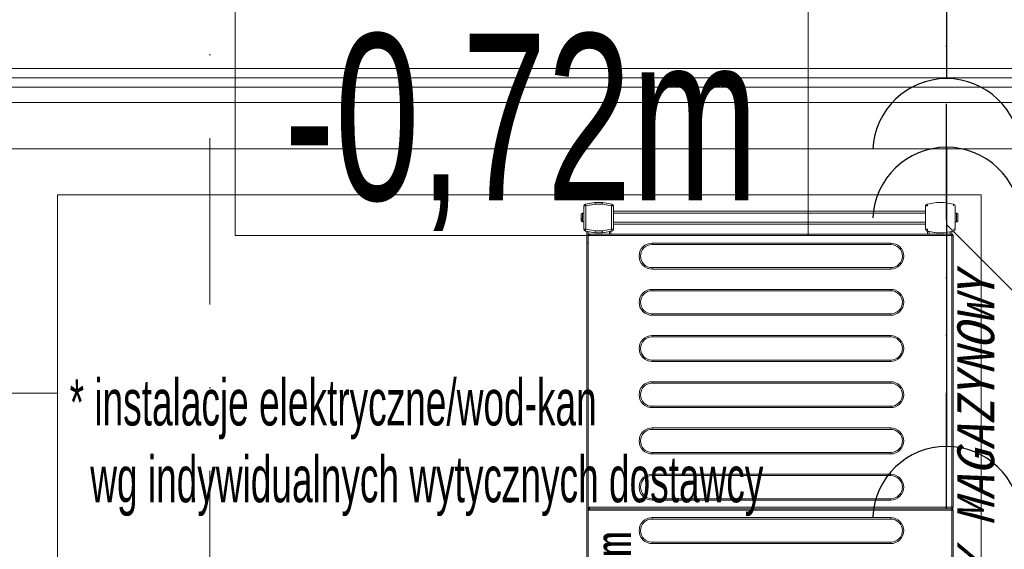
# Model space of a CAD drawing. Header units: centimetres. Extents: x -9388 to 91680, y -1419244 to 50347.
# Tile 50 of 183: x 14868 to 15934, y -709268 to -708695. Entities that reach past the tile are written whole.
import ezdxf
from ezdxf.enums import TextEntityAlignment as Align

# ---------------------------------------------------------------- set-up
doc = ezdxf.new("R2010")
doc.units = ezdxf.units.CM
doc.linetypes.add('DIVIDE2', pattern=[0.625, 0.25, -0.125, 0, -0.125, 0, -0.125])
doc.linetypes.add('Kropki i Kreski', pattern=[360, 180, -90, 0, -90])
doc.layers.add('! Strefy Powierzchnie', color=7, linetype='Continuous')
doc.layers.add('Osie', color=7, linetype='Continuous')
for name, color, linetype, lineweight in [('! Wiata poddystrybutorowa_Nr_pióra__150', 7, 'Continuous', 25), ('Osie_Nr_pióra__1', 7, 'Continuous', 13), ('Osie_Nr_pióra__4', 7, 'Continuous', 13), ('Q_podkład', 8, 'Continuous', 9), ('Q_wys prowadzenia instalacji', 6, 'Continuous', 13), ('Wnętrze - umeblowanie_Nr_pióra__1', 7, 'Continuous', 13), ('Ściany wewnętrzne_Nr_pióra__1', 7, 'Continuous', 13), ('Ściany wewnętrzne_Nr_pióra__41', 7, 'Continuous', 15)]:
    doc.layers.add(name, color=color, linetype=linetype, lineweight=lineweight)
doc.layers.add('Q_ks', color=7, linetype='DIVIDE2', lineweight=30, true_color=0x997301)
doc.layers.add('Wnętrze - umeblowanie_Nr_pióra__201', color=7, linetype='Continuous', lineweight=5, true_color=0x595959)
doc.styles.add('GENERATED_STYLE_2', font='arial.ttf')
doc.styles.add('GENERATED_STYLE_3', font='calibri.ttf')
doc.styles.add('GENERATED_STYLE_4', font='ARIALN.TTF')
doc.styles.add('GENERATED_STYLE_5', font='msgothic.ttc')
doc.styles.add('TT', font='ARIALN.TTF', dxfattribs={"height": 200})

# ---------------------------------------------------------------- blocks, each defined once
blk = doc.blocks.new('Standardowy znacznik siatki_7')
at = {"layer": 'Osie_Nr_pióra__4', "linetype": 'Kropki i Kreski'}
blk.add_line((1000, 0), (12138.2, 0), dxfattribs=at)
at = {"layer": 'Osie_Nr_pióra__1', "style": 'GENERATED_STYLE_3'}
for tag, p in [('AC_MarkerText_1_0', (-125, 5.7)), ('AC_MarkerText_1_1', (13263.2, 5.7))]:
    blk.add_attdef(tag, text='', height=100, rotation=270, dxfattribs=at).set_placement(p, align=Align.MIDDLE_CENTER)
blk = doc.blocks.new('PAB.01_RZUT PRZYZIEMIA')
at = {"layer": '! Strefy Powierzchnie', "color": 8, "linetype": 'Continuous', "lineweight": 0, "flags": 128}
blk.add_lwpolyline([(44909, -710284.3), (45909, -710284.3), (45909, -708884.3), (44909, -708884.3)], close=True, dxfattribs=at)
at = {"layer": 'Wnętrze - umeblowanie_Nr_pióra__201', "color": 8, "linetype": 'Continuous'}
for p, q in [((45478.8, -708921.4), (45478.8, -708896.1)), ((45478.8, -708921.4), (45478.8, -708896.1)), ((45478.9, -708896.1), (45480.9, -708896.1)), ((45478.9, -708921.4), (45478.9, -708896.1)), ((45478.9, -708896.1), (45480.9, -708896.1)), ((45478.9, -708921.4), (45478.9, -708896.1)), ((45480.4, -708894.2), (45490.8, -708892.4)), ((45480.4, -708894.2), (45490.8, -708892.4)), ((45480.5, -708894.2), (45490.9, -708892.4)), ((45480.5, -708894.2), (45490.9, -708892.4)), ((45480.9, -708896.1), (45491, -708894.4)), ((45480.9, -708896.1), (45491, -708894.4)), ((45480.9, -708921.4), (45480.9, -708896.1)), ((45480.9, -708921.4), (45480.9, -708896.1)), ((45490.8, -708892.4), (45498.8, -708892.4)), ((45490.8, -708892.4), (45498.8, -708892.4)), ((45490.9, -708892.4), (45498.7, -708892.4)), ((45490.9, -708892.4), (45498.7, -708892.4)), ((45491, -708894.4), (45498.7, -708894.4)), ((45491, -708894.4), (45498.7, -708894.4)), ((45498.7, -708892.4), (45498.7, -708894.4)), ((45498.7, -708892.4), (45498.7, -708894.4)), ((45498.7, -708894.4), (45508.9, -708896.1)), ((45498.7, -708894.4), (45508.9, -708896.1)), ((45498.8, -708892.4), (45498.8, -708892.4)), ((45498.8, -708892.4), (45498.8, -708892.4)), ((45499, -708892.4), (45509.2, -708894.2)), ((45499, -708892.4), (45509.2, -708894.2)), ((45508.9, -708896.1), (45508.9, -708921.4)), ((45508.9, -708896.1), (45510.9, -708896.1)), ((45508.9, -708896.1), (45508.9, -708921.4)), ((45508.9, -708896.1), (45510.9, -708896.1)), ((45510.9, -708896.1), (45510.9, -708921.4)), ((45510.9, -708896.1), (45510.9, -708921.4)), ((45848.8, -708896.1), (45850.8, -708896.1)), ((45848.8, -708921.4), (45848.8, -708896.1)), ((45848.8, -708896.1), (45850.8, -708896.1)), ((45848.8, -708921.4), (45848.8, -708896.1)), ((45850.4, -708894.2), (45860.8, -708892.4)), ((45860.8, -708892.4), (45850.4, -708894.2)), ((45850.4, -708894.2), (45860.8, -708892.4)), ((45860.8, -708892.4), (45850.4, -708894.2)), ((45860.8, -708892.4), (45868.6, -708892.4)), ((45868.8, -708892.4), (45860.8, -708892.4)), ((45860.8, -708892.4), (45868.6, -708892.4)), ((45868.8, -708892.4), (45860.8, -708892.4)), ((45879.1, -708894.2), (45868.8, -708892.4)), ((45879.1, -708894.2), (45868.8, -708892.4)), ((45868.9, -708892.4), (45879.1, -708894.2)), ((45868.9, -708892.4), (45879.1, -708894.2)), ((45880.8, -708896.1), (45880.8, -708921.4)), ((45880.8, -708896.1), (45880.8, -708921.4)), ((45475.8, -708909.6), (45475.8, -708910.5)), ((45475.8, -708909.6), (45475.8, -708910.5)), ((45477.3, -708904), (45478.8, -708904)), ((45477.3, -708913.5), (45477.3, -708904)), ((45477.3, -708904), (45478.8, -708904)), ((45477.3, -708913.5), (45477.3, -708904)), ((45510.9, -708901.8), (45848.8, -708901.8)), ((45510.9, -708901.8), (45848.8, -708901.8)), ((45510.9, -708903.8), (45848.8, -708903.8)), ((45880.8, -708904), (45882.3, -708904)), ((45880.8, -708904), (45882.3, -708904)), ((45882.3, -708904), (45882.3, -708913.5)), ((45882.3, -708904), (45882.3, -708913.5)), ((45882.6, -708904), (45882.6, -708904.1)), ((45882.6, -708904), (45882.6, -708904.1)), ((45477, -708911.1), (45477, -708910)), ((45477, -708911.1), (45477, -708910)), ((45478.8, -708913.5), (45477.3, -708913.5)), ((45478.8, -708913.5), (45477.3, -708913.5)), ((45510.9, -708913.8), (45848.8, -708913.8)), ((45510.9, -708915.8), (45848.8, -708915.8)), ((45510.9, -708915.8), (45848.8, -708915.8)), ((45882.3, -708913.5), (45880.8, -708913.5)), ((45882.3, -708913.5), (45880.8, -708913.5)), ((45882.6, -708913.5), (45882.6, -708913.5)), ((45882.6, -708913.5), (45882.6, -708913.5)), ((45480.9, -708921.4), (45478.9, -708921.4)), ((45480.9, -708921.4), (45478.9, -708921.4)), ((45490.8, -708925.2), (45480.4, -708923.4)), ((45490.8, -708925.2), (45480.4, -708923.4)), ((45490.9, -708925.2), (45480.5, -708923.4)), ((45490.9, -708925.2), (45480.5, -708923.4)), ((45491, -708923.2), (45480.9, -708921.4)), ((45491, -708923.2), (45480.9, -708921.4)), ((45482, -708936.2), (45482, -708923.6)), ((45482, -708936.2), (45482, -708923.6)), ((45483.5, -708936.2), (45483.5, -708923.9)), ((45483.5, -708936.2), (45483.5, -708923.9)), ((45483.6, -708928.2), (45483.6, -708928.2)), ((45483.6, -708928.2), (45485.1, -708928.2)), ((45483.6, -708928.2), (45483.6, -708928.2)), ((45483.6, -708928.2), (45485.1, -708928.2)), ((45485.1, -708926.7), (45877.1, -708926.7)), ((45485.1, -708928.2), (45485.1, -708926.7)), ((45485.1, -708926.7), (45877.1, -708926.7)), ((45485.1, -708928.2), (45485.1, -708926.7)), ((45485.1, -708928.2), (45877.1, -708928.2)), ((45485.1, -708928.2), (45877.1, -708928.2)), ((45490.9, -708925.2), (45490.8, -708925.2)), ((45490.9, -708925.2), (45490.8, -708925.2)), ((45498.7, -708925.2), (45490.9, -708925.2)), ((45498.7, -708925.2), (45490.9, -708925.2)), ((45498.7, -708923.2), (45491, -708923.2)), ((45498.7, -708923.2), (45491, -708923.2)), ((45508.9, -708921.4), (45498.7, -708923.2)), ((45508.9, -708921.4), (45498.7, -708923.2)), ((45498.7, -708923.2), (45498.7, -708925.2)), ((45498.7, -708923.2), (45498.7, -708925.2)), ((45498.8, -708925.2), (45498.7, -708925.2)), ((45498.8, -708925.2), (45498.7, -708925.2)), ((45498.8, -708925.2), (45499, -708925.2)), ((45498.8, -708925.2), (45498.8, -708925.2)), ((45498.8, -708925.2), (45499, -708925.2)), ((45498.8, -708925.2), (45498.8, -708925.2)), ((45509.2, -708923.4), (45499, -708925.2)), ((45509.2, -708923.4), (45499, -708925.2)), ((45499, -708925.2), (45506.5, -708923.9)), ((45499, -708925.2), (45506.5, -708923.9)), ((45506.5, -708926.7), (45506.5, -708923.9)), ((45506.5, -708926.7), (45506.5, -708923.9)), ((45508, -708926.7), (45508, -708923.6)), ((45508, -708926.7), (45508, -708923.6)), ((45510.9, -708921.4), (45508.9, -708921.4)), ((45510.9, -708921.4), (45508.9, -708921.4)), ((45850.8, -708921.4), (45848.8, -708921.4)), ((45850.8, -708921.4), (45848.8, -708921.4)), ((45860.8, -708925.2), (45850.4, -708923.4)), ((45860.8, -708925.2), (45850.4, -708923.4)), ((45851, -708926.7), (45851, -708923.6)), ((45851, -708926.7), (45851, -708923.6)), ((45852.5, -708923.9), (45860, -708925.2)), ((45852.5, -708926.7), (45852.5, -708923.9)), ((45852.5, -708923.9), (45860, -708925.2)), ((45852.5, -708926.7), (45852.5, -708923.9)), ((45860, -708925.2), (45860.8, -708925.2)), ((45860, -708925.2), (45860.8, -708925.2)), ((45868.6, -708925.2), (45860.8, -708925.2)), ((45868.6, -708925.2), (45860.8, -708925.2)), ((45868.6, -708925.2), (45868.8, -708925.2)), ((45868.6, -708925.2), (45868.8, -708925.2)), ((45868.8, -708925.2), (45868.9, -708925.2)), ((45868.8, -708925.2), (45868.9, -708925.2)), ((45879.1, -708923.4), (45868.9, -708925.2)), ((45879.1, -708923.4), (45868.9, -708925.2)), ((45875.5, -708926.7), (45875.5, -708924)), ((45875.5, -708926.7), (45875.5, -708924)), ((45877, -708926.7), (45877, -708923.7)), ((45877, -708926.7), (45877, -708923.7)), ((45877.1, -708926.7), (45877.1, -708928.2)), ((45877.1, -708926.7), (45877.1, -708928.2)), ((45877.1, -708928.2), (45877.1, -709222.2)), ((45878.2, -708928.2), (45877.1, -708928.2)), ((45877.1, -708928.2), (45877.1, -709222.2)), ((45878.2, -708928.2), (45877.1, -708928.2)), ((45878.6, -708928.2), (45878.2, -708928.2)), ((45878.6, -708928.2), (45878.2, -708928.2)), ((45878.6, -708928.2), (45878.6, -709222.2)), ((45878.6, -708928.2), (45878.6, -709222.2)), ((45880.8, -708921.4), (45878.8, -708921.4)), ((45483.5, -708936.2), (45482, -708936.2)), ((45482, -708936.2), (45482, -709808.2)), ((45483.5, -708936.2), (45482, -708936.2)), ((45483.6, -708936.2), (45483.5, -708936.2)), ((45483.5, -708936.2), (45483.5, -709808.2)), ((45483.6, -708936.2), (45483.5, -708936.2)), ((45811.1, -708936.4), (45552.6, -708936.4)), ((45552.6, -708936.4), (45552.6, -708937.9)), ((45811.1, -708936.4), (45552.6, -708936.4)), ((45552.6, -708936.4), (45552.6, -708937.9)), ((45811.1, -708937.9), (45552.6, -708937.9)), ((45811.1, -708937.9), (45552.6, -708937.9)), ((45811.1, -708936.4), (45811.1, -708937.9)), ((45811.1, -708936.4), (45811.1, -708937.9)), ((45552.6, -708962.9), (45811.1, -708962.9)), ((45552.6, -708962.9), (45552.6, -708964.4)), ((45552.6, -708962.9), (45811.1, -708962.9)), ((45552.6, -708962.9), (45552.6, -708964.4)), ((45811.1, -708964.4), (45811.1, -708962.9)), ((45811.1, -708964.4), (45811.1, -708962.9)), ((45552.6, -708964.4), (45811.1, -708964.4)), ((45552.6, -708964.4), (45811.1, -708964.4)), ((45811.1, -708986.4), (45552.6, -708986.4)), ((45552.6, -708986.4), (45552.6, -708987.9)), ((45811.1, -708986.4), (45552.6, -708986.4)), ((45552.6, -708986.4), (45552.6, -708987.9)), ((45811.1, -708987.9), (45552.6, -708987.9)), ((45811.1, -708987.9), (45552.6, -708987.9)), ((45811.1, -708986.4), (45811.1, -708987.9)), ((45811.1, -708986.4), (45811.1, -708987.9)), ((45552.6, -709012.9), (45811.1, -709012.9)), ((45552.6, -709012.9), (45552.6, -709014.4)), ((45552.6, -709012.9), (45811.1, -709012.9)), ((45552.6, -709012.9), (45552.6, -709014.4)), ((45552.6, -709014.4), (45811.1, -709014.4)), ((45552.6, -709014.4), (45811.1, -709014.4)), ((45811.1, -709014.4), (45811.1, -709012.9)), ((45811.1, -709014.4), (45811.1, -709012.9)), ((45811.1, -709036.4), (45552.6, -709036.4)), ((45552.6, -709036.4), (45552.6, -709037.9)), ((45811.1, -709036.4), (45552.6, -709036.4)), ((45552.6, -709036.4), (45552.6, -709037.9)), ((45811.1, -709036.4), (45811.1, -709037.9)), ((45811.1, -709036.4), (45811.1, -709037.9)), ((45811.1, -709037.9), (45552.6, -709037.9)), ((45811.1, -709037.9), (45552.6, -709037.9)), ((45552.6, -709062.9), (45811.1, -709062.9)), ((45552.6, -709062.9), (45552.6, -709064.4)), ((45552.6, -709062.9), (45811.1, -709062.9)), ((45552.6, -709062.9), (45552.6, -709064.4)), ((45552.6, -709064.4), (45811.1, -709064.4)), ((45552.6, -709064.4), (45811.1, -709064.4)), ((45811.1, -709064.4), (45811.1, -709062.9)), ((45811.1, -709064.4), (45811.1, -709062.9)), ((45811.1, -709086.4), (45552.6, -709086.4)), ((45552.6, -709086.4), (45552.6, -709087.9)), ((45811.1, -709086.4), (45552.6, -709086.4)), ((45552.6, -709086.4), (45552.6, -709087.9)), ((45811.1, -709087.9), (45552.6, -709087.9)), ((45811.1, -709087.9), (45552.6, -709087.9)), ((45811.1, -709086.4), (45811.1, -709087.9)), ((45811.1, -709086.4), (45811.1, -709087.9)), ((45552.6, -709112.9), (45811.1, -709112.9)), ((45552.6, -709112.9), (45552.6, -709114.4)), ((45552.6, -709112.9), (45811.1, -709112.9)), ((45552.6, -709112.9), (45552.6, -709114.4)), ((45552.6, -709114.4), (45811.1, -709114.4)), ((45552.6, -709114.4), (45811.1, -709114.4)), ((45811.1, -709114.4), (45811.1, -709112.9)), ((45811.1, -709114.4), (45811.1, -709112.9)), ((45811.1, -709136.4), (45552.6, -709136.4)), ((45552.6, -709136.4), (45552.6, -709137.9)), ((45811.1, -709136.4), (45552.6, -709136.4)), ((45552.6, -709136.4), (45552.6, -709137.9)), ((45811.1, -709137.9), (45552.6, -709137.9)), ((45811.1, -709137.9), (45552.6, -709137.9)), ((45811.1, -709136.4), (45811.1, -709137.9)), ((45811.1, -709136.4), (45811.1, -709137.9)), ((45552.6, -709162.9), (45811.1, -709162.9)), ((45552.6, -709162.9), (45552.6, -709164.4)), ((45552.6, -709162.9), (45811.1, -709162.9)), ((45552.6, -709162.9), (45552.6, -709164.4)), ((45552.6, -709164.4), (45811.1, -709164.4)), ((45552.6, -709164.4), (45811.1, -709164.4)), ((45811.1, -709164.4), (45811.1, -709162.9)), ((45811.1, -709164.4), (45811.1, -709162.9)), ((45811.1, -709186.4), (45552.6, -709186.4)), ((45552.6, -709186.4), (45552.6, -709187.9)), ((45811.1, -709186.4), (45552.6, -709186.4)), ((45552.6, -709186.4), (45552.6, -709187.9)), ((45811.1, -709186.4), (45811.1, -709187.9)), ((45811.1, -709186.4), (45811.1, -709187.9)), ((45811.1, -709187.9), (45552.6, -709187.9)), ((45811.1, -709187.9), (45552.6, -709187.9)), ((45552.6, -709212.9), (45811.1, -709212.9)), ((45552.6, -709212.9), (45552.6, -709214.4)), ((45552.6, -709212.9), (45811.1, -709212.9)), ((45552.6, -709212.9), (45552.6, -709214.4)), ((45552.6, -709214.4), (45811.1, -709214.4)), ((45552.6, -709214.4), (45811.1, -709214.4)), ((45811.1, -709214.4), (45811.1, -709212.9)), ((45811.1, -709214.4), (45811.1, -709212.9)), ((45483.6, -709222.2), (45483.6, -709222.2)), ((45485.1, -709222.2), (45483.6, -709222.2)), ((45483.6, -709222.2), (45483.6, -709222.2)), ((45485.1, -709222.2), (45483.6, -709222.2)), ((45483.6, -709225.2), (45483.6, -709225.2)), ((45483.6, -709225.2), (45485.1, -709225.2)), ((45483.6, -709225.2), (45483.6, -709225.2)), ((45483.6, -709225.2), (45485.1, -709225.2)), ((45485.1, -709223.7), (45485.1, -709222.2)), ((45877.1, -709222.2), (45485.1, -709222.2)), ((45485.1, -709223.7), (45485.1, -709222.2)), ((45877.1, -709222.2), (45485.1, -709222.2)), ((45485.1, -709223.7), (45877.1, -709223.7)), ((45485.1, -709225.2), (45485.1, -709223.7)), ((45485.1, -709223.7), (45877.1, -709223.7)), ((45485.1, -709225.2), (45485.1, -709223.7)), ((45485.1, -709225.2), (45877.1, -709225.2)), ((45485.1, -709225.2), (45877.1, -709225.2)), ((45877.1, -709222.2), (45877.1, -709223.7)), ((45877.1, -709222.2), (45878.2, -709222.2)), ((45877.1, -709222.2), (45877.1, -709223.7)), ((45877.1, -709222.2), (45878.2, -709222.2)), ((45877.1, -709223.7), (45877.1, -709225.2)), ((45877.1, -709223.7), (45877.1, -709225.2)), ((45877.1, -709225.2), (45877.1, -709519.2)), ((45878.2, -709225.2), (45877.1, -709225.2)), ((45877.1, -709225.2), (45877.1, -709519.2)), ((45878.2, -709225.2), (45877.1, -709225.2)), ((45878.2, -709222.2), (45878.6, -709222.2)), ((45878.2, -709222.2), (45878.6, -709222.2)), ((45878.6, -709225.2), (45878.2, -709225.2)), ((45878.6, -709225.2), (45878.2, -709225.2)), ((45878.6, -709225.2), (45878.6, -709519.2)), ((45878.6, -709225.2), (45878.6, -709519.2)), ((45811.1, -709233.4), (45552.6, -709233.4)), ((45552.6, -709233.4), (45552.6, -709234.9)), ((45811.1, -709233.4), (45552.6, -709233.4)), ((45552.6, -709233.4), (45552.6, -709234.9)), ((45811.1, -709234.9), (45552.6, -709234.9)), ((45811.1, -709234.9), (45552.6, -709234.9)), ((45811.1, -709233.4), (45811.1, -709234.9)), ((45811.1, -709233.4), (45811.1, -709234.9)), ((45552.6, -709259.9), (45811.1, -709259.9)), ((45552.6, -709259.9), (45552.6, -709261.4)), ((45552.6, -709259.9), (45811.1, -709259.9)), ((45552.6, -709259.9), (45552.6, -709261.4)), ((45552.6, -709261.4), (45811.1, -709261.4)), ((45552.6, -709261.4), (45811.1, -709261.4)), ((45811.1, -709261.4), (45811.1, -709259.9)), ((45811.1, -709261.4), (45811.1, -709259.9))]:
    blk.add_line(p, q, dxfattribs=at)
at = {"layer": 'Wnętrze - umeblowanie_Nr_pióra__201', "color": 8, "linetype": 'Continuous', "flags": 128}
for points in [[(45480.9, -708896.1), (45480.8, -708895.8), (45480.7, -708895.4), (45480.7, -708895.1), (45480.6, -708894.8), (45480.6, -708894.5), (45480.5, -708894.3), (45480.5, -708894.2)], [(45480.9, -708896.1), (45480.8, -708895.8), (45480.7, -708895.4), (45480.7, -708895.1), (45480.6, -708894.8), (45480.6, -708894.5), (45480.5, -708894.3), (45480.5, -708894.2)], [(45490.9, -708892.4), (45490.9, -708892.5), (45490.9, -708892.6), (45490.9, -708892.8), (45490.9, -708893.1), (45490.9, -708893.4), (45491, -708893.7), (45491, -708894), (45491, -708894.4)], [(45490.9, -708892.4), (45490.9, -708892.5), (45490.9, -708892.6), (45490.9, -708892.8), (45490.9, -708893.1), (45490.9, -708893.4), (45491, -708893.7), (45491, -708894), (45491, -708894.4)], [(45498.7, -708894.4), (45498.7, -708894), (45498.8, -708893.6), (45498.9, -708893.3), (45498.9, -708893), (45499, -708892.7), (45499, -708892.5), (45499, -708892.4)], [(45498.7, -708894.4), (45498.7, -708894), (45498.8, -708893.6), (45498.9, -708893.3), (45498.9, -708893), (45499, -708892.7), (45499, -708892.5), (45499, -708892.4)], [(45509.2, -708894.2), (45509.2, -708894.3), (45509.1, -708894.5), (45509.1, -708894.8), (45509, -708895.1), (45509, -708895.4), (45508.9, -708895.8), (45508.9, -708896.1)], [(45509.2, -708894.2), (45509.2, -708894.3), (45509.1, -708894.5), (45509.1, -708894.8), (45509, -708895.1), (45509, -708895.4), (45508.9, -708895.8), (45508.9, -708896.1)], [(45850.8, -708896.1), (45850.7, -708895.8), (45850.6, -708895.4), (45850.6, -708895.1), (45850.5, -708894.8), (45850.5, -708894.5), (45850.4, -708894.3), (45850.4, -708894.2)], [(45879.1, -708894.2), (45879.1, -708894.3), (45879.1, -708894.5), (45879, -708894.8), (45879, -708895.1), (45878.9, -708895.4), (45878.8, -708895.8), (45878.8, -708896.1)], [(45475.8, -708909.4), (45475.8, -708908.3), (45475.8, -708907.2), (45475.8, -708906.3), (45475.8, -708905.8), (45475.8, -708905.5), (45475.8, -708905.5)], [(45475.8, -708909.4), (45475.8, -708908.3), (45475.8, -708907.2), (45475.8, -708906.3), (45475.8, -708905.8), (45475.8, -708905.5), (45475.8, -708905.5)], [(45477, -708910), (45476.5, -708909.9), (45476.1, -708909.8), (45475.9, -708909.6), (45475.8, -708909.4)], [(45477, -708910), (45476.5, -708909.9), (45476.1, -708909.8), (45475.9, -708909.6), (45475.8, -708909.4)], [(45882.6, -708904.1), (45883, -708904.3), (45883.4, -708904.6), (45883.7, -708905), (45883.8, -708905.6)], [(45882.6, -708904.1), (45883, -708904.3), (45883.4, -708904.6), (45883.7, -708905), (45883.8, -708905.6)], [(45883.8, -708905.6), (45883.8, -708906), (45883.8, -708906.7), (45883.8, -708907.7), (45883.8, -708908.8), (45883.8, -708909.8), (45883.8, -708910.8), (45883.8, -708911.6), (45883.8, -708912)], [(45883.8, -708905.6), (45883.8, -708906), (45883.8, -708906.7), (45883.8, -708907.7), (45883.8, -708908.8), (45883.8, -708909.8), (45883.8, -708910.8), (45883.8, -708911.6), (45883.8, -708912)], [(45475.8, -708911.6), (45475.8, -708911.3), (45475.8, -708910.5)], [(45475.8, -708910.5), (45475.9, -708910.7), (45476.1, -708910.9), (45476.5, -708911), (45477, -708911.1)], [(45475.8, -708911.6), (45475.8, -708911.3), (45475.8, -708910.5)], [(45475.8, -708910.5), (45475.9, -708910.7), (45476.1, -708910.9), (45476.5, -708911), (45477, -708911.1)], [(45883.8, -708912), (45883.7, -708912.5), (45883.4, -708912.9), (45883, -708913.3), (45882.6, -708913.5)], [(45883.8, -708912), (45883.7, -708912.5), (45883.4, -708912.9), (45883, -708913.3), (45882.6, -708913.5)], [(45480.5, -708923.3), (45480.5, -708923.2), (45480.6, -708923), (45480.6, -708922.8), (45480.7, -708922.5), (45480.7, -708922.1), (45480.8, -708921.8), (45480.9, -708921.4)], [(45480.5, -708923.3), (45480.5, -708923.2), (45480.6, -708923), (45480.6, -708922.8), (45480.7, -708922.5), (45480.7, -708922.1), (45480.8, -708921.8), (45480.9, -708921.4)], [(45483.6, -708928.2), (45483.7, -708927.9)], [(45483.6, -708928.2), (45483.7, -708927.9)], [(45483.7, -708927.9), (45483.8, -708927.6), (45483.9, -708927.3), (45484.1, -708927.1), (45484.6, -708926.8), (45485.1, -708926.7)], [(45483.7, -708927.9), (45483.8, -708927.6), (45483.9, -708927.3), (45484.1, -708927.1), (45484.6, -708926.8), (45485.1, -708926.7)], [(45491, -708923.2), (45491, -708923.6), (45491, -708924), (45490.9, -708924.3), (45490.9, -708924.6), (45490.9, -708924.8), (45490.9, -708925), (45490.9, -708925.2)], [(45491, -708923.2), (45491, -708923.6), (45491, -708924), (45490.9, -708924.3), (45490.9, -708924.6), (45490.9, -708924.8), (45490.9, -708925), (45490.9, -708925.2)], [(45499, -708925.1), (45499, -708925), (45499, -708924.8), (45498.9, -708924.6), (45498.9, -708924.3), (45498.8, -708923.9), (45498.7, -708923.6), (45498.7, -708923.2)], [(45499, -708925.1), (45499, -708925), (45499, -708924.8), (45498.9, -708924.6), (45498.9, -708924.3), (45498.8, -708923.9), (45498.7, -708923.6), (45498.7, -708923.2)], [(45506.5, -708923.9), (45506.8, -708923.8), (45507.1, -708923.8), (45507.4, -708923.7), (45507.6, -708923.7), (45507.8, -708923.6), (45507.9, -708923.6), (45508, -708923.6)], [(45506.5, -708923.9), (45506.8, -708923.8), (45507.1, -708923.8), (45507.4, -708923.7), (45507.6, -708923.7), (45507.8, -708923.6), (45507.9, -708923.6), (45508, -708923.6)], [(45508.9, -708921.4), (45508.9, -708921.8), (45509, -708922.1), (45509, -708922.5), (45509.1, -708922.8), (45509.1, -708923), (45509.2, -708923.2), (45509.2, -708923.4)], [(45508.9, -708921.4), (45508.9, -708921.8), (45509, -708922.1), (45509, -708922.5), (45509.1, -708922.8), (45509.1, -708923), (45509.2, -708923.2), (45509.2, -708923.4)], [(45850.4, -708923.3), (45850.4, -708923.2), (45850.5, -708923), (45850.5, -708922.8), (45850.6, -708922.5), (45850.6, -708922.1), (45850.7, -708921.8), (45850.8, -708921.4)], [(45850.4, -708923.3), (45850.4, -708923.2), (45850.5, -708923), (45850.5, -708922.8), (45850.6, -708922.5), (45850.6, -708922.1), (45850.7, -708921.8), (45850.8, -708921.4)], [(45851, -708923.6), (45851.1, -708923.6), (45851.3, -708923.6), (45851.5, -708923.7), (45851.7, -708923.7), (45851.9, -708923.8), (45852.2, -708923.8), (45852.5, -708923.9)], [(45851, -708923.6), (45851.1, -708923.6), (45851.3, -708923.6), (45851.5, -708923.7), (45851.7, -708923.7), (45851.9, -708923.8), (45852.2, -708923.8), (45852.5, -708923.9)], [(45552.6, -708936.4), (45550.1, -708936.6), (45547.5, -708937.4), (45545, -708938.7), (45542.7, -708940.5), (45540.9, -708942.7), (45539.6, -708945.2), (45538.9, -708947.8), (45538.6, -708950.4), (45538.9, -708952.9), (45539.6, -708955.5), (45540.9, -708958), (45542.7, -708960.3), (45545, -708962.1), (45547.5, -708963.4), (45550.1, -708964.2), (45552.6, -708964.4)], [(45552.6, -708936.4), (45550.1, -708936.6), (45547.5, -708937.4), (45545, -708938.7), (45542.7, -708940.5), (45540.9, -708942.7), (45539.6, -708945.2), (45538.9, -708947.8), (45538.6, -708950.4), (45538.9, -708952.9), (45539.6, -708955.5), (45540.9, -708958), (45542.7, -708960.3), (45545, -708962.1), (45547.5, -708963.4), (45550.1, -708964.2), (45552.6, -708964.4)], [(45811.1, -708964.4), (45813.7, -708964.2), (45816.3, -708963.4), (45818.8, -708962.1), (45821, -708960.3), (45822.8, -708958), (45824.1, -708955.5), (45824.9, -708952.9), (45825.1, -708950.4), (45824.9, -708947.8), (45824.1, -708945.2), (45822.8, -708942.7), (45821, -708940.5), (45818.8, -708938.7), (45816.3, -708937.4), (45813.7, -708936.6), (45811.1, -708936.4)], [(45811.1, -708964.4), (45813.7, -708964.2), (45816.3, -708963.4), (45818.8, -708962.1), (45821, -708960.3), (45822.8, -708958), (45824.1, -708955.5), (45824.9, -708952.9), (45825.1, -708950.4), (45824.9, -708947.8), (45824.1, -708945.2), (45822.8, -708942.7), (45821, -708940.5), (45818.8, -708938.7), (45816.3, -708937.4), (45813.7, -708936.6), (45811.1, -708936.4)], [(45552.6, -708986.4), (45550.1, -708986.6), (45547.5, -708987.4), (45545, -708988.7), (45542.7, -708990.5), (45540.9, -708992.7), (45539.6, -708995.2), (45538.9, -708997.8), (45538.6, -709000.4), (45538.9, -709002.9), (45539.6, -709005.5), (45540.9, -709008), (45542.7, -709010.3), (45545, -709012.1), (45547.5, -709013.4), (45550.1, -709014.2), (45552.6, -709014.4)], [(45552.6, -708986.4), (45550.1, -708986.6), (45547.5, -708987.4), (45545, -708988.7), (45542.7, -708990.5), (45540.9, -708992.7), (45539.6, -708995.2), (45538.9, -708997.8), (45538.6, -709000.4), (45538.9, -709002.9), (45539.6, -709005.5), (45540.9, -709008), (45542.7, -709010.3), (45545, -709012.1), (45547.5, -709013.4), (45550.1, -709014.2), (45552.6, -709014.4)], [(45811.1, -709014.4), (45813.7, -709014.2), (45816.3, -709013.4), (45818.8, -709012.1), (45821, -709010.3), (45822.8, -709008), (45824.1, -709005.5), (45824.9, -709002.9), (45825.1, -709000.4), (45824.9, -708997.8), (45824.1, -708995.2), (45822.8, -708992.7), (45821, -708990.5), (45818.8, -708988.7), (45816.3, -708987.4), (45813.7, -708986.6), (45811.1, -708986.4)], [(45811.1, -709014.4), (45813.7, -709014.2), (45816.3, -709013.4), (45818.8, -709012.1), (45821, -709010.3), (45822.8, -709008), (45824.1, -709005.5), (45824.9, -709002.9), (45825.1, -709000.4), (45824.9, -708997.8), (45824.1, -708995.2), (45822.8, -708992.7), (45821, -708990.5), (45818.8, -708988.7), (45816.3, -708987.4), (45813.7, -708986.6), (45811.1, -708986.4)], [(45552.6, -709036.4), (45550.1, -709036.6), (45547.5, -709037.4), (45545, -709038.7), (45542.7, -709040.5), (45540.9, -709042.7), (45539.6, -709045.2), (45538.9, -709047.8), (45538.6, -709050.4), (45538.9, -709052.9), (45539.6, -709055.5), (45540.9, -709058), (45542.7, -709060.3), (45545, -709062.1), (45547.5, -709063.4), (45550.1, -709064.2), (45552.6, -709064.4)], [(45552.6, -709036.4), (45550.1, -709036.6), (45547.5, -709037.4), (45545, -709038.7), (45542.7, -709040.5), (45540.9, -709042.7), (45539.6, -709045.2), (45538.9, -709047.8), (45538.6, -709050.4), (45538.9, -709052.9), (45539.6, -709055.5), (45540.9, -709058), (45542.7, -709060.3), (45545, -709062.1), (45547.5, -709063.4), (45550.1, -709064.2), (45552.6, -709064.4)], [(45811.1, -709064.4), (45813.7, -709064.2), (45816.3, -709063.4), (45818.8, -709062.1), (45821, -709060.3), (45822.8, -709058), (45824.1, -709055.5), (45824.9, -709052.9), (45825.1, -709050.4), (45824.9, -709047.8), (45824.1, -709045.2), (45822.8, -709042.7), (45821, -709040.5), (45818.8, -709038.7), (45816.3, -709037.4), (45813.7, -709036.6), (45811.1, -709036.4)], [(45811.1, -709064.4), (45813.7, -709064.2), (45816.3, -709063.4), (45818.8, -709062.1), (45821, -709060.3), (45822.8, -709058), (45824.1, -709055.5), (45824.9, -709052.9), (45825.1, -709050.4), (45824.9, -709047.8), (45824.1, -709045.2), (45822.8, -709042.7), (45821, -709040.5), (45818.8, -709038.7), (45816.3, -709037.4), (45813.7, -709036.6), (45811.1, -709036.4)], [(45552.6, -709086.4), (45550.1, -709086.6), (45547.5, -709087.4), (45545, -709088.7), (45542.7, -709090.5), (45540.9, -709092.7), (45539.6, -709095.2), (45538.9, -709097.8), (45538.6, -709100.4), (45538.9, -709102.9), (45539.6, -709105.5), (45540.9, -709108), (45542.7, -709110.3), (45545, -709112.1), (45547.5, -709113.4), (45550.1, -709114.2), (45552.6, -709114.4)], [(45552.6, -709086.4), (45550.1, -709086.6), (45547.5, -709087.4), (45545, -709088.7), (45542.7, -709090.5), (45540.9, -709092.7), (45539.6, -709095.2), (45538.9, -709097.8), (45538.6, -709100.4), (45538.9, -709102.9), (45539.6, -709105.5), (45540.9, -709108), (45542.7, -709110.3), (45545, -709112.1), (45547.5, -709113.4), (45550.1, -709114.2), (45552.6, -709114.4)], [(45811.1, -709114.4), (45813.7, -709114.2), (45816.3, -709113.4), (45818.8, -709112.1), (45821, -709110.3), (45822.8, -709108), (45824.1, -709105.5), (45824.9, -709102.9), (45825.1, -709100.4), (45824.9, -709097.8), (45824.1, -709095.2), (45822.8, -709092.7), (45821, -709090.5), (45818.8, -709088.7), (45816.3, -709087.4), (45813.7, -709086.6), (45811.1, -709086.4)], [(45811.1, -709114.4), (45813.7, -709114.2), (45816.3, -709113.4), (45818.8, -709112.1), (45821, -709110.3), (45822.8, -709108), (45824.1, -709105.5), (45824.9, -709102.9), (45825.1, -709100.4), (45824.9, -709097.8), (45824.1, -709095.2), (45822.8, -709092.7), (45821, -709090.5), (45818.8, -709088.7), (45816.3, -709087.4), (45813.7, -709086.6), (45811.1, -709086.4)], [(45552.6, -709136.4), (45550.1, -709136.6), (45547.5, -709137.4), (45545, -709138.7), (45542.7, -709140.5), (45540.9, -709142.7), (45539.6, -709145.2), (45538.9, -709147.8), (45538.6, -709150.4), (45538.9, -709152.9), (45539.6, -709155.5), (45540.9, -709158), (45542.7, -709160.3), (45545, -709162.1), (45547.5, -709163.4), (45550.1, -709164.2), (45552.6, -709164.4)], [(45552.6, -709136.4), (45550.1, -709136.6), (45547.5, -709137.4), (45545, -709138.7), (45542.7, -709140.5), (45540.9, -709142.7), (45539.6, -709145.2), (45538.9, -709147.8), (45538.6, -709150.4), (45538.9, -709152.9), (45539.6, -709155.5), (45540.9, -709158), (45542.7, -709160.3), (45545, -709162.1), (45547.5, -709163.4), (45550.1, -709164.2), (45552.6, -709164.4)], [(45811.1, -709164.4), (45813.7, -709164.2), (45816.3, -709163.4), (45818.8, -709162.1), (45821, -709160.3), (45822.8, -709158), (45824.1, -709155.5), (45824.9, -709152.9), (45825.1, -709150.4), (45824.9, -709147.8), (45824.1, -709145.2), (45822.8, -709142.7), (45821, -709140.5), (45818.8, -709138.7), (45816.3, -709137.4), (45813.7, -709136.6), (45811.1, -709136.4)], [(45811.1, -709164.4), (45813.7, -709164.2), (45816.3, -709163.4), (45818.8, -709162.1), (45821, -709160.3), (45822.8, -709158), (45824.1, -709155.5), (45824.9, -709152.9), (45825.1, -709150.4), (45824.9, -709147.8), (45824.1, -709145.2), (45822.8, -709142.7), (45821, -709140.5), (45818.8, -709138.7), (45816.3, -709137.4), (45813.7, -709136.6), (45811.1, -709136.4)], [(45552.6, -709186.4), (45550.1, -709186.6), (45547.5, -709187.4), (45545, -709188.7), (45542.7, -709190.5), (45540.9, -709192.7), (45539.6, -709195.2), (45538.9, -709197.8), (45538.6, -709200.4), (45538.9, -709202.9), (45539.6, -709205.5), (45540.9, -709208), (45542.7, -709210.3), (45545, -709212.1), (45547.5, -709213.4), (45550.1, -709214.2), (45552.6, -709214.4)], [(45552.6, -709186.4), (45550.1, -709186.6), (45547.5, -709187.4), (45545, -709188.7), (45542.7, -709190.5), (45540.9, -709192.7), (45539.6, -709195.2), (45538.9, -709197.8), (45538.6, -709200.4), (45538.9, -709202.9), (45539.6, -709205.5), (45540.9, -709208), (45542.7, -709210.3), (45545, -709212.1), (45547.5, -709213.4), (45550.1, -709214.2), (45552.6, -709214.4)], [(45811.1, -709214.4), (45813.7, -709214.2), (45816.3, -709213.4), (45818.8, -709212.1), (45821, -709210.3), (45822.8, -709208), (45824.1, -709205.5), (45824.9, -709202.9), (45825.1, -709200.4), (45824.9, -709197.8), (45824.1, -709195.2), (45822.8, -709192.7), (45821, -709190.5), (45818.8, -709188.7), (45816.3, -709187.4), (45813.7, -709186.6), (45811.1, -709186.4)], [(45811.1, -709214.4), (45813.7, -709214.2), (45816.3, -709213.4), (45818.8, -709212.1), (45821, -709210.3), (45822.8, -709208), (45824.1, -709205.5), (45824.9, -709202.9), (45825.1, -709200.4), (45824.9, -709197.8), (45824.1, -709195.2), (45822.8, -709192.7), (45821, -709190.5), (45818.8, -709188.7), (45816.3, -709187.4), (45813.7, -709186.6), (45811.1, -709186.4)], [(45483.7, -709222.5), (45483.6, -709222.2)], [(45483.7, -709222.5), (45483.6, -709222.2)], [(45483.6, -709225.2), (45483.7, -709224.9)], [(45483.6, -709225.2), (45483.7, -709224.9)], [(45485.1, -709223.7), (45484.6, -709223.6), (45484.1, -709223.3), (45483.9, -709223), (45483.8, -709222.8), (45483.7, -709222.5)], [(45485.1, -709223.7), (45484.6, -709223.6), (45484.1, -709223.3), (45483.9, -709223), (45483.8, -709222.8), (45483.7, -709222.5)], [(45483.7, -709224.9), (45483.8, -709224.6), (45483.9, -709224.3), (45484.1, -709224.1), (45484.6, -709223.8), (45485.1, -709223.7)], [(45483.7, -709224.9), (45483.8, -709224.6), (45483.9, -709224.3), (45484.1, -709224.1), (45484.6, -709223.8), (45485.1, -709223.7)], [(45552.6, -709233.4), (45550.1, -709233.6), (45547.5, -709234.4), (45545, -709235.7), (45542.7, -709237.5), (45540.9, -709239.7), (45539.6, -709242.2), (45538.9, -709244.8), (45538.6, -709247.4), (45538.9, -709249.9), (45539.6, -709252.5), (45540.9, -709255), (45542.7, -709257.3), (45545, -709259.1), (45547.5, -709260.4), (45550.1, -709261.2), (45552.6, -709261.4)], [(45552.6, -709233.4), (45550.1, -709233.6), (45547.5, -709234.4), (45545, -709235.7), (45542.7, -709237.5), (45540.9, -709239.7), (45539.6, -709242.2), (45538.9, -709244.8), (45538.6, -709247.4), (45538.9, -709249.9), (45539.6, -709252.5), (45540.9, -709255), (45542.7, -709257.3), (45545, -709259.1), (45547.5, -709260.4), (45550.1, -709261.2), (45552.6, -709261.4)], [(45811.1, -709261.4), (45813.7, -709261.2), (45816.3, -709260.4), (45818.8, -709259.1), (45821, -709257.3), (45822.8, -709255), (45824.1, -709252.5), (45824.9, -709249.9), (45825.1, -709247.4), (45824.9, -709244.8), (45824.1, -709242.2), (45822.8, -709239.7), (45821, -709237.5), (45818.8, -709235.7), (45816.3, -709234.4), (45813.7, -709233.6), (45811.1, -709233.4)], [(45811.1, -709261.4), (45813.7, -709261.2), (45816.3, -709260.4), (45818.8, -709259.1), (45821, -709257.3), (45822.8, -709255), (45824.1, -709252.5), (45824.9, -709249.9), (45825.1, -709247.4), (45824.9, -709244.8), (45824.1, -709242.2), (45822.8, -709239.7), (45821, -709237.5), (45818.8, -709235.7), (45816.3, -709234.4), (45813.7, -709233.6), (45811.1, -709233.4)]]:
    blk.add_lwpolyline(points, dxfattribs=at)
at = {"layer": 'Wnętrze - umeblowanie_Nr_pióra__201', "color": 8, "linetype": 'Continuous'}
for centre, radius, start, end in [((45480.8, -708896.1), 2, 100, 180), ((45480.8, -708896.1), 2, 100, 180), ((45480.9, -708896.1), 2, 100, 180), ((45480.9, -708896.1), 2, 100, 180), ((45498.7, -708894.4), 2, 80, 90), ((45498.7, -708894.4), 2, 80, 90), ((45508.9, -708896.1), 2, 360, 80), ((45508.9, -708896.1), 2, 360, 80), ((45850.8, -708896.1), 2, 100, 180), ((45850.8, -708896.1), 2, 100, 180), ((45878.8, -708896.1), 2, 360, 80), ((45878.8, -708896.1), 2, 360, 80), ((45878.8, -708896.1), 2, 360, 80), ((45878.8, -708896.1), 2, 360, 80), ((45477.3, -708905.5), 1.5, 90, 180), ((45477.3, -708905.5), 1.5, 90, 180), ((45882.3, -708905.5), 1.5, 78.463, 90), ((45882.3, -708905.5), 1.5, 78.463, 90), ((45477.3, -708912), 1.5, 180, 270), ((45477.3, -708912), 1.5, 180, 270), ((45882.3, -708912), 1.5, 270, 281.537), ((45882.3, -708912), 1.5, 270, 281.537), ((45480.8, -708921.4), 2, 180, 260), ((45480.8, -708921.4), 2, 180, 260), ((45480.9, -708921.4), 2, 180, 260), ((45480.9, -708921.4), 2, 180, 260), ((45498.7, -708923.2), 2, 270, 280), ((45498.7, -708923.2), 2, 270, 280), ((45508.9, -708921.4), 2, 280, 360), ((45508.9, -708921.4), 2, 280, 360), ((45850.8, -708921.4), 2, 180, 260), ((45850.8, -708921.4), 2, 180, 260), ((45877.1, -708928.2), 1.5, 360, 90), ((45877.1, -708928.2), 1.5, 360, 90), ((45878.8, -708921.4), 2, 280, 360), ((45552.6, -708950.4), 12.5, 90, 270), ((45552.6, -708950.4), 12.5, 90, 270), ((45811.1, -708950.4), 12.5, 270, 90), ((45811.1, -708950.4), 12.5, 270, 90), ((45552.6, -709000.4), 12.5, 90, 270), ((45552.6, -709000.4), 12.5, 90, 270), ((45811.1, -709000.4), 12.5, 270, 90), ((45811.1, -709000.4), 12.5, 270, 90), ((45552.6, -709050.4), 12.5, 90, 270), ((45552.6, -709050.4), 12.5, 90, 270), ((45811.1, -709050.4), 12.5, 270, 90), ((45811.1, -709050.4), 12.5, 270, 90), ((45552.6, -709100.4), 12.5, 90, 270), ((45552.6, -709100.4), 12.5, 90, 270), ((45811.1, -709100.4), 12.5, 270, 90), ((45811.1, -709100.4), 12.5, 270, 90), ((45552.6, -709150.4), 12.5, 90, 270), ((45552.6, -709150.4), 12.5, 90, 270), ((45811.1, -709150.4), 12.5, 270, 90), ((45811.1, -709150.4), 12.5, 270, 90), ((45552.6, -709200.4), 12.5, 90, 270), ((45552.6, -709200.4), 12.5, 90, 270), ((45811.1, -709200.4), 12.5, 270, 90), ((45811.1, -709200.4), 12.5, 270, 90), ((45877.1, -709222.2), 1.5, 270, 360), ((45877.1, -709222.2), 1.5, 270, 360), ((45877.1, -709225.2), 1.5, 360, 90), ((45877.1, -709225.2), 1.5, 360, 90), ((45552.6, -709247.4), 12.5, 90, 270), ((45552.6, -709247.4), 12.5, 90, 270), ((45811.1, -709247.4), 12.5, 270, 90), ((45811.1, -709247.4), 12.5, 270, 90)]:
    blk.add_arc(centre, radius, start, end, dxfattribs=at)
at = {"layer": 'Ściany wewnętrzne_Nr_pióra__1', "color": 8, "linetype": 'Continuous'}
blk.add_line((43524, -708757.6), (46024, -708757.6), dxfattribs=at)
at = {"layer": 'Ściany wewnętrzne_Nr_pióra__1', "color": 8, "linetype": 'Continuous', "flags": 128}
blk.add_lwpolyline([(43514, -708767.6), (46014, -708767.6)], dxfattribs=at)
for points in [[(44859, -709098.8), (44859, -708834.3), (45959, -708834.3), (45959, -710334.3), (44859, -710334.3), (44859, -709798.8), (44809, -709798.8), (44809, -710384.3), (46009, -710384.3), (46009, -708784.3), (44809, -708784.3), (44809, -708884.3), (44809, -709098.8)], [(44859, -709098.8), (44909, -709098.8), (44909, -708884.3), (45909, -708884.3), (45909, -710284.3), (44909, -710284.3), (44909, -709798.8), (44859, -709798.8), (44859, -710334.3), (45959, -710334.3), (45959, -708834.3), (44859, -708834.3)]]:
    blk.add_lwpolyline(points, close=True, dxfattribs=at)
at = {"layer": 'Ściany wewnętrzne_Nr_pióra__41', "color": 8, "linetype": 'Continuous'}
for p, q in [((43534, -708747.6), (45404, -708747.6)), ((45404, -708747.6), (45464, -708747.6)), ((45464, -708747.6), (46034, -708747.6))]:
    blk.add_line(p, q, dxfattribs=at)
at = {"layer": 'Osie', "color": 8, "linetype": 'Continuous', "zscale": 1000, "rotation": 89.99999713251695}
blk.add_blockref('Standardowy znacznik siatki_7', (45074, -712523.4), dxfattribs=at)
at = {"layer": '! Wiata poddystrybutorowa_Nr_pióra__150', "color": 8, "linetype": 'Continuous', "insert": (44922.2, -709231.8), "char_height": 50, "width": 764.011, "attachment_point": 7, "rotation": 360, "line_spacing_factor": 0.996562, "style": 'GENERATED_STYLE_4'}
blk.add_mtext('\\A1;{\\W0.700000x;\\fArial Narrow|b0|i0|c238|p34;* instalacje elektryczne/wod-kan\\P\\fArial Narrow|b0|i0|c238|p34;  wg indywidualnych wytycznych dostawcy}', dxfattribs=at)
at = {"layer": 'Wnętrze - umeblowanie_Nr_pióra__1', "color": 8, "linetype": 'Continuous', "char_height": 40, "attachment_point": 2, "rotation": 90}
for s, insert, style in [('\\A1;{\\fMS Gothic|b0|i1|c238|p49;REGAŁ CHŁODNICZY MAGAZYNOWY}', (45883.1, -709380.8), 'GENERATED_STYLE_5'), ('\\A1;{\\fMS Gothic|b0|i0|c238|p49;960x408mm}', (45490, -709371.2), 'GENERATED_STYLE_2')]:
    blk.add_mtext(s, dxfattribs=dict(at, insert=insert, style=style))
blk = doc.blocks.new('A$C55A47F51')
at = {"layer": 'Q_ks', "linetype": 'ByBlock', "lineweight": 30}
for p, q in [((-83.6, 0), (240, 0)), ((0, 0), (113.7, -113.7))]:
    blk.add_line(p, q, dxfattribs=at)
at = {"layer": 'Q_ks', "linetype": 'ByBlock', "lineweight": 30, "extrusion": (0, 0, -1)}
for centre, start, end in [((3.6, 0), 272.5915, 87.4086), ((-320, 0), 272.5915, 87.4086), ((-170.3, -170.3), 317.5915, 132.4086)]:
    blk.add_arc(centre, 80, start, end, dxfattribs=at)

msp = doc.modelspace()

# ---------------------------------------------------------------- block references
at = {"layer": 'Q_podkład'}
msp.add_blockref('PAB.01_RZUT PRZYZIEMIA', (-30000, 0), dxfattribs=at)

# ---------------------------------------------------------------- next in the draw order: linework, layer by layer
at = {"layer": 'Q_ks', "ltscale": 500}
msp.add_line((15871.5, -709848.9), (15871.5, -707502), dxfattribs=at)
at = {"layer": 'Q_wys prowadzenia instalacji', "ltscale": 10}
msp.add_line((15871.5, -708928.2), (15571.5, -708928.2), dxfattribs=at)
at = {"layer": 'Q_wys prowadzenia instalacji'}
msp.add_3dface([(15721.5, -708928.2), (15101.5, -708928.2), (15101.5, -708683.2), (15721.5, -708683.2)], dxfattribs=at)

# ---------------------------------------------------------------- next in the draw order: block references
at = {"layer": 'Q_ks', "linetype": 'ByBlock', "ltscale": 0.05, "xscale": -1}
for p, rotation in [((15871.5, -708518.4), 90.0000242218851), ((15871.5, -708916.3), 90.00002422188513)]:
    msp.add_blockref('A$C55A47F51', p, dxfattribs=dict(at, rotation=rotation))

# ---------------------------------------------------------------- next in the draw order: texts
at = {"layer": 'Q_wys prowadzenia instalacji', "style": 'TT', "width": 0.8}
msp.add_text('-0,72m', height=180, dxfattribs=at).set_placement((15411.1, -708799.9, 6.4), align=Align.MIDDLE_CENTER)

doc.saveas('drawing.dxf')
